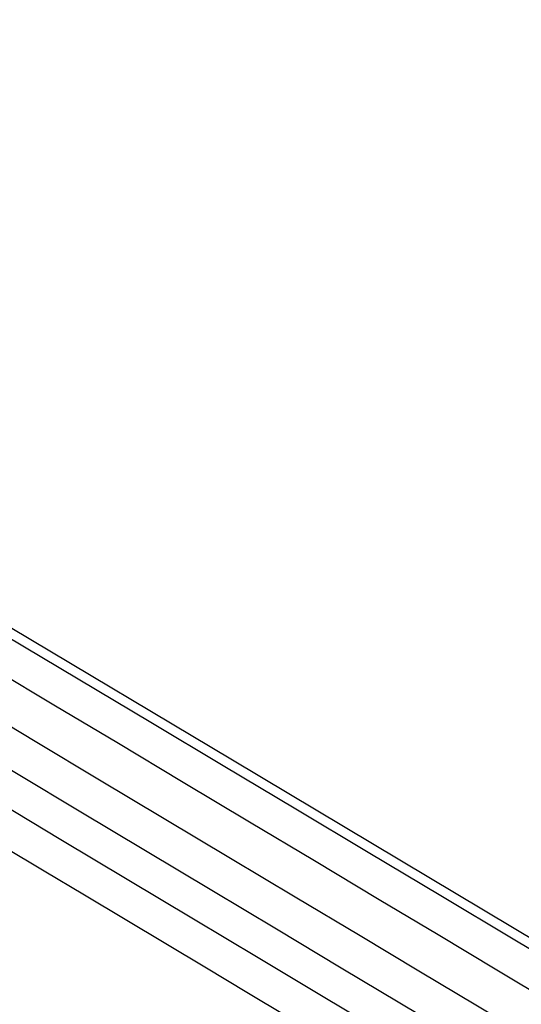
# Model space of a CAD drawing. Extents: x -19 to 1160, y -2382 to -1354.
# Tile 37 of 69: x 736.93 to 741.36, y -2046.81 to -2038.1. Entities that reach past the tile are written whole.
import ezdxf

# ---------------------------------------------------------------- set-up
doc = ezdxf.new("R2010")
doc.units = 0
doc.layers.add('1', color=7, linetype='CONTINUOUS')

msp = doc.modelspace()

# ---------------------------------------------------------------- linework, layer by layer
at = {"layer": '1', "color": 7, "extrusion": (0.513357, 0.858156, 0.005659)}
msp.add_lwpolyline([(-1688.8554, 47.9948), (-1687.9952, 47.9894), (-1687.1356, 47.9869), (-1686.2766, 47.9872), (-1685.4181, 47.9903), (-1684.5603, 47.9961), (-1683.703, 48.0048), (-1682.8463, 48.0162), (-1681.9902, 48.0304), (-1681.1347, 48.0474), (-1680.2798, 48.0672), (-1679.4254, 48.0898), (-1678.5717, 48.1152), (-1677.7185, 48.1434), (-1676.8659, 48.1744), (-1676.0139, 48.2081), (-1675.1624, 48.2447), (-1674.3116, 48.284), (-1673.4613, 48.3262), (-1672.6116, 48.3711), (-1671.7625, 48.4188), (-1670.914, 48.4693), (-1670.066, 48.5226), (-1669.2187, 48.5787), (-1668.3719, 48.6376), (-1667.5257, 48.6993), (-1666.6801, 48.7637), (-1665.8351, 48.831), (-1664.9906, 48.901), (-1664.1468, 48.9739), (-1663.3035, 49.0495), (-1662.4608, 49.1279), (-1661.6187, 49.2091), (-1660.7772, 49.2931), (-1659.9362, 49.3799), (-1659.0959, 49.4695), (-1658.2561, 49.5619), (-1657.4169, 49.657), (-1656.5783, 49.755), (-1655.7402, 49.8557), (-1654.9028, 49.9593), (-1654.0659, 50.0656), (-1653.2296, 50.1747), (-1652.3939, 50.2866), (-1651.5588, 50.4013), (-1650.7243, 50.5188), (-1649.8903, 50.6391), (-1649.057, 50.7622), (-1648.2242, 50.888), (-1647.392, 51.0167), (-1646.5604, 51.1481), (-1645.7293, 51.2824), (-1644.8989, 51.4194), (-1644.069, 51.5592), (-1643.2397, 51.7018), (-1642.411, 51.8472), (-1641.5829, 51.9954), (-1640.7554, 52.1464), (-1639.9284, 52.3002), (-1639.102, 52.4567), (-1638.2762, 52.6161), (-1637.451, 52.7782), (-1636.6264, 52.9432), (-1635.8024, 53.1109), (-1634.9789, 53.2814), (-1634.156, 53.4547), (-1633.3337, 53.6308), (-1632.512, 53.8097), (-1631.6909, 53.9914), (-1630.8703, 54.1759), (-1630.0504, 54.3631), (-1629.231, 54.5532), (-1628.4122, 54.746), (-1627.594, 54.9417), (-1626.7764, 55.1401), (-1625.9593, 55.3413), (-1625.1428, 55.5453), (-1624.327, 55.7521), (-1623.5117, 55.9617), (-1622.6969, 56.1741), (-1621.8828, 56.3893), (-1621.0693, 56.6072), (-1620.2563, 56.828), (-1619.4439, 57.0515), (-1618.6321, 57.2779), (-1617.8209, 57.507), (-1617.0102, 57.7389), (-1616.2002, 57.9736), (-1615.3907, 58.2111), (-1614.5818, 58.4514), (-1613.7735, 58.6945), (-1612.9658, 58.9404), (-1612.1587, 59.189), (-1611.3521, 59.4405), (-1610.5461, 59.6947), (-1609.7407, 59.9518), (-1608.9359, 60.2116), (-1608.1317, 60.4742), (-1607.3281, 60.7396), (-1606.525, 61.0078), (-1605.7225, 61.2788), (-1604.9206, 61.5526), (-1604.1193, 61.8292), (-1603.3186, 62.1086), (-1602.5184, 62.3907), (-1601.7189, 62.6757), (-1600.9199, 62.9634), (-1600.1215, 63.2539), (-1599.3237, 63.5472), (-1598.5265, 63.8434), (-1597.7298, 64.1423), (-1596.9338, 64.4439), (-1596.1383, 64.7484), (-1595.3434, 65.0557), (-1594.5491, 65.3658), (-1593.7553, 65.6786), (-1592.9622, 65.9943), (-1592.1696, 66.3127), (-1591.3776, 66.6339), (-1590.5862, 66.958), (-1589.7954, 67.2848), (-1589.0052, 67.6144), (-1588.2155, 67.9468), (-1587.4264, 68.282), (-1586.6379, 68.6199), (-1585.85, 68.9607), (-1585.0627, 69.3042), (-1584.276, 69.6506), (-1583.4898, 69.9997)], dxfattribs=at)
at = {"layer": '1', "color": 7, "extrusion": (0.512844, 0.858482, -1.33432e-07)}
msp.add_lwpolyline([(-1677.6271, 28.5461), (-1677.9333, 28.6078), (-1678.2599, 28.6698), (-1678.6052, 28.732), (-1678.9675, 28.7942), (-1679.3451, 28.8563), (-1679.7361, 28.9179), (-1680.139, 28.979), (-1680.5519, 29.0394), (-1680.9731, 29.0988), (-1681.4009, 29.1572), (-1682.2693, 29.2697), (-1683.1433, 29.3756), (-1684.0089, 29.4734), (-1684.8542, 29.5617), (-1685.674, 29.6402), (-1686.4652, 29.7089), (-1687.2244, 29.7675), (-1687.9505, 29.8164), (-1688.6505, 29.8564), (-1689.3336, 29.889), (-1690.0089, 29.9155), (-1690.6855, 29.9371), (-1691.3726, 29.9553), (-1692.8144, 29.9865)], dxfattribs=at)
at = {"layer": '1', "color": 7, "extrusion": (0.849924, -0.507733, 0.140838)}
msp.add_lwpolyline([(-1376.3964, -207.9372), (-1376.397, -207.9657), (-1376.3985, -207.9943), (-1376.401, -208.0229), (-1376.4044, -208.0515), (-1376.4086, -208.08), (-1376.4138, -208.1084), (-1376.4198, -208.1368), (-1376.4266, -208.165), (-1376.4343, -208.193), (-1376.4428, -208.2208), (-1376.452, -208.2485), (-1376.462, -208.2759), (-1376.4727, -208.303), (-1376.4842, -208.3298), (-1376.4963, -208.3564), (-1376.5092, -208.3825), (-1376.5226, -208.4083), (-1376.5368, -208.4337), (-1376.5515, -208.4587), (-1376.5668, -208.4832), (-1376.5828, -208.5072), (-1376.5992, -208.5308), (-1376.6163, -208.5537), (-1376.6338, -208.5762), (-1376.6518, -208.598), (-1376.6703, -208.6192), (-1376.6893, -208.6398), (-1376.7087, -208.6597), (-1376.7285, -208.679), (-1376.7487, -208.6975), (-1376.7693, -208.7152), (-1376.7903, -208.7322), (-1376.8119, -208.7486), (-1376.8338, -208.7641), (-1376.8559, -208.7789), (-1376.8783, -208.7929), (-1376.9009, -208.8062), (-1376.9236, -208.8187), (-1376.9465, -208.8305), (-1376.9694, -208.8415), (-1376.9924, -208.8519), (-1377.0154, -208.8616), (-1377.0383, -208.8706), (-1377.0612, -208.879), (-1377.084, -208.8867), (-1377.1066, -208.8938), (-1377.129, -208.9004), (-1377.1512, -208.9063), (-1377.1731, -208.9116), (-1377.1948, -208.9164), (-1377.2163, -208.9207), (-1377.2375, -208.9244), (-1377.2586, -208.9276), (-1377.2794, -208.9304), (-1377.3001, -208.9326), (-1377.3206, -208.9343), (-1377.3409, -208.9357), (-1377.3611, -208.9365), (-1377.3812, -208.937), (-1377.4012, -208.937), (-1377.4211, -208.9366), (-1377.4409, -208.9359), (-1377.4607, -208.9348), (-1377.4804, -208.9333), (-1377.5174, -208.9296), (-1377.5359, -208.9272), (-1377.5544, -208.9245), (-1377.573, -208.9215), (-1377.5915, -208.9181), (-1377.6101, -208.9142), (-1377.6288, -208.91), (-1377.6475, -208.9054), (-1377.6662, -208.9003), (-1377.6851, -208.8948), (-1377.704, -208.8888), (-1377.7231, -208.8823), (-1377.7422, -208.8754), (-1377.7615, -208.8679), (-1377.781, -208.8599), (-1377.8005, -208.8514), (-1377.8202, -208.8423), (-1377.84, -208.8327), (-1377.8598, -208.8226), (-1377.8797, -208.8118), (-1377.8995, -208.8006), (-1377.9194, -208.7887), (-1377.9391, -208.7763), (-1377.9588, -208.7632), (-1377.9784, -208.7496), (-1377.9979, -208.7354), (-1378.0172, -208.7206), (-1378.0362, -208.7052), (-1378.0551, -208.6892), (-1378.0737, -208.6725), (-1378.092, -208.6553)], dxfattribs=at)
at = {"layer": '1', "color": 7, "extrusion": (0.850825, -0.508272, 0.133252)}
msp.add_lwpolyline([(-1376.3965, -195.154), (-1376.3971, -195.1824), (-1376.3987, -195.211), (-1376.4013, -195.2395), (-1376.4047, -195.268), (-1376.4091, -195.2964), (-1376.4143, -195.3247), (-1376.4203, -195.353), (-1376.4272, -195.3811), (-1376.435, -195.409), (-1376.4435, -195.4368), (-1376.4527, -195.4643), (-1376.4628, -195.4916), (-1376.4735, -195.5187), (-1376.485, -195.5454), (-1376.4971, -195.5718), (-1376.51, -195.5979), (-1376.5235, -195.6236), (-1376.5376, -195.6489), (-1376.5523, -195.6738), (-1376.5677, -195.6982), (-1376.5836, -195.7221), (-1376.6, -195.7456), (-1376.617, -195.7685), (-1376.6345, -195.7908), (-1376.6525, -195.8126), (-1376.671, -195.8337), (-1376.6899, -195.8542), (-1376.7093, -195.8741), (-1376.7291, -195.8932), (-1376.7493, -195.9117), (-1376.7698, -195.9293), (-1376.7907, -195.9463), (-1376.8123, -195.9626), (-1376.8342, -195.9782), (-1376.8564, -195.993), (-1376.8788, -196.007), (-1376.9014, -196.0202), (-1376.9241, -196.0327), (-1376.947, -196.0445), (-1376.9699, -196.0555), (-1376.9929, -196.0659), (-1377.0159, -196.0756), (-1377.0388, -196.0846), (-1377.0617, -196.0929), (-1377.0845, -196.1007), (-1377.1071, -196.1078), (-1377.1295, -196.1143), (-1377.1517, -196.1202), (-1377.1737, -196.1255), (-1377.1954, -196.1303), (-1377.2168, -196.1345), (-1377.2381, -196.1383), (-1377.2591, -196.1415), (-1377.2799, -196.1442), (-1377.3006, -196.1464), (-1377.3211, -196.1481), (-1377.3414, -196.1494), (-1377.3617, -196.1503), (-1377.3817, -196.1507), (-1377.4017, -196.1507), (-1377.4216, -196.1504), (-1377.4414, -196.1496), (-1377.4612, -196.1485), (-1377.4809, -196.147), (-1377.518, -196.1433), (-1377.5365, -196.1409), (-1377.555, -196.1382), (-1377.5735, -196.1351), (-1377.5921, -196.1317), (-1377.6107, -196.1279), (-1377.6293, -196.1237), (-1377.648, -196.119), (-1377.6668, -196.1139), (-1377.6856, -196.1084), (-1377.7045, -196.1024), (-1377.7236, -196.0959), (-1377.7427, -196.089), (-1377.762, -196.0815), (-1377.7815, -196.0735), (-1377.801, -196.065), (-1377.8207, -196.0559), (-1377.8404, -196.0463), (-1377.8603, -196.0361), (-1377.8801, -196.0253), (-1377.9, -196.014), (-1377.9198, -196.0022), (-1377.9396, -195.9897), (-1377.9593, -195.9767), (-1377.9789, -195.9631), (-1377.9983, -195.9489), (-1378.0176, -195.934), (-1378.0366, -195.9186), (-1378.0555, -195.9026), (-1378.0741, -195.8859), (-1378.0924, -195.8687)], dxfattribs=at)
at = {"layer": '1', "color": 7, "extrusion": (0.851744, -0.508821, 0.125032)}
msp.add_lwpolyline([(-1376.3965, -181.2978), (-1376.3972, -181.3262), (-1376.3989, -181.3547), (-1376.4015, -181.3832), (-1376.405, -181.4116), (-1376.4094, -181.44), (-1376.4146, -181.4683), (-1376.4207, -181.4965), (-1376.4277, -181.5245), (-1376.4354, -181.5524), (-1376.444, -181.5801), (-1376.4533, -181.6076), (-1376.4633, -181.6348), (-1376.4741, -181.6618), (-1376.4856, -181.6885), (-1376.4978, -181.7148), (-1376.5106, -181.7408), (-1376.5241, -181.7665), (-1376.5382, -181.7917), (-1376.553, -181.8165), (-1376.5683, -181.8409), (-1376.5842, -181.8648), (-1376.6007, -181.8882), (-1376.6176, -181.911), (-1376.6351, -181.9333), (-1376.6531, -181.955), (-1376.6716, -181.9761), (-1376.6905, -181.9965), (-1376.7099, -182.0163), (-1376.7296, -182.0354), (-1376.7498, -182.0538), (-1376.7703, -182.0715), (-1376.7912, -182.0883), (-1376.8128, -182.1047), (-1376.8347, -182.1203), (-1376.8569, -182.135), (-1376.8793, -182.149), (-1376.9019, -182.1622), (-1376.9246, -182.1747), (-1376.9475, -182.1865), (-1376.9704, -182.1975), (-1376.9934, -182.2079), (-1377.0164, -182.2175), (-1377.0394, -182.2265), (-1377.0623, -182.2348), (-1377.085, -182.2426), (-1377.1077, -182.2497), (-1377.1301, -182.2561), (-1377.1523, -182.262), (-1377.1742, -182.2674), (-1377.1959, -182.2721), (-1377.2174, -182.2764), (-1377.2386, -182.2801), (-1377.2597, -182.2833), (-1377.2805, -182.286), (-1377.3012, -182.2882), (-1377.3217, -182.2899), (-1377.342, -182.2912), (-1377.3622, -182.292), (-1377.3823, -182.2925), (-1377.4023, -182.2925), (-1377.4222, -182.2921), (-1377.442, -182.2913), (-1377.4618, -182.2902), (-1377.4815, -182.2887), (-1377.5185, -182.2849), (-1377.5371, -182.2825), (-1377.5556, -182.2798), (-1377.5741, -182.2768), (-1377.5926, -182.2733), (-1377.6112, -182.2695), (-1377.6299, -182.2652), (-1377.6486, -182.2606), (-1377.6673, -182.2555), (-1377.6862, -182.2499), (-1377.7051, -182.2439), (-1377.7241, -182.2374), (-1377.7433, -182.2305), (-1377.7626, -182.223), (-1377.782, -182.215), (-1377.8015, -182.2064), (-1377.8212, -182.1974), (-1377.841, -182.1877), (-1377.8608, -182.1775), (-1377.8806, -182.1668), (-1377.9005, -182.1555), (-1377.9203, -182.1436), (-1377.9401, -182.1311), (-1377.9598, -182.1181), (-1377.9793, -182.1045), (-1377.9988, -182.0902), (-1378.018, -182.0754), (-1378.0371, -182.06), (-1378.0559, -182.0439), (-1378.0745, -182.0273), (-1378.0928, -182.01)], dxfattribs=at)
at = {"layer": '1', "color": 7, "extrusion": (0.852603, -0.509334, 0.116824)}
msp.add_lwpolyline([(-1376.3965, -167.4562), (-1376.3972, -167.4846), (-1376.3989, -167.5131), (-1376.4016, -167.5415), (-1376.4051, -167.57), (-1376.4095, -167.5983), (-1376.4148, -167.6266), (-1376.4209, -167.6548), (-1376.4279, -167.6828), (-1376.4357, -167.7107), (-1376.4442, -167.7383), (-1376.4535, -167.7658), (-1376.4636, -167.793), (-1376.4744, -167.82), (-1376.4859, -167.8466), (-1376.4981, -167.873), (-1376.511, -167.899), (-1376.5245, -167.9246), (-1376.5386, -167.9498), (-1376.5534, -167.9746), (-1376.5687, -167.9989), (-1376.5846, -168.0228), (-1376.6011, -168.0462), (-1376.6181, -168.069), (-1376.6356, -168.0912), (-1376.6536, -168.1129), (-1376.6721, -168.134), (-1376.691, -168.1544), (-1376.7103, -168.1742), (-1376.7301, -168.1933), (-1376.7503, -168.2117), (-1376.7708, -168.2293), (-1376.7917, -168.2461), (-1376.8133, -168.2625), (-1376.8352, -168.278), (-1376.8574, -168.2928), (-1376.8798, -168.3067), (-1376.9024, -168.32), (-1376.9252, -168.3324), (-1376.948, -168.3442), (-1376.971, -168.3552), (-1376.994, -168.3655), (-1377.017, -168.3752), (-1377.0399, -168.3841), (-1377.0628, -168.3925), (-1377.0856, -168.4002), (-1377.1082, -168.4072), (-1377.1307, -168.4137), (-1377.1529, -168.4196), (-1377.1748, -168.4249), (-1377.1965, -168.4297), (-1377.218, -168.4339), (-1377.2392, -168.4376), (-1377.2603, -168.4408), (-1377.2811, -168.4435), (-1377.3018, -168.4457), (-1377.3223, -168.4474), (-1377.3426, -168.4486), (-1377.3628, -168.4495), (-1377.3829, -168.4499), (-1377.4029, -168.4499), (-1377.4228, -168.4495), (-1377.4426, -168.4487), (-1377.4624, -168.4475), (-1377.4821, -168.446), (-1377.5191, -168.4423), (-1377.5377, -168.4399), (-1377.5562, -168.4372), (-1377.5747, -168.4341), (-1377.5932, -168.4306), (-1377.6118, -168.4268), (-1377.6305, -168.4225), (-1377.6492, -168.4178), (-1377.6679, -168.4127), (-1377.6868, -168.4072), (-1377.7057, -168.4012), (-1377.7247, -168.3947), (-1377.7439, -168.3877), (-1377.7631, -168.3802), (-1377.7826, -168.3722), (-1377.8021, -168.3636), (-1377.8218, -168.3545), (-1377.8415, -168.3449), (-1377.8613, -168.3347), (-1377.8812, -168.3239), (-1377.901, -168.3126), (-1377.9208, -168.3007), (-1377.9406, -168.2882), (-1377.9603, -168.2752), (-1377.9798, -168.2615), (-1377.9992, -168.2473), (-1378.0185, -168.2325), (-1378.0375, -168.217), (-1378.0564, -168.201), (-1378.0749, -168.1843), (-1378.0932, -168.167)], dxfattribs=at)
at = {"layer": '1', "color": 7, "extrusion": (0.85338, -0.509798, 0.10885)}
msp.add_lwpolyline([(-1376.3965, -154.0058), (-1376.3972, -154.0343), (-1376.3989, -154.0627), (-1376.4016, -154.0912), (-1376.4051, -154.1196), (-1376.4095, -154.148), (-1376.4148, -154.1763), (-1376.4209, -154.2045), (-1376.4279, -154.2326), (-1376.4357, -154.2604), (-1376.4442, -154.2881), (-1376.4536, -154.3156), (-1376.4637, -154.3429), (-1376.4745, -154.3698), (-1376.486, -154.3965), (-1376.4982, -154.4229), (-1376.5111, -154.4489), (-1376.5246, -154.4745), (-1376.5388, -154.4997), (-1376.5535, -154.5245), (-1376.5689, -154.5489), (-1376.5848, -154.5728), (-1376.6013, -154.5961), (-1376.6183, -154.619), (-1376.6359, -154.6412), (-1376.6539, -154.6629), (-1376.6724, -154.684), (-1376.6913, -154.7044), (-1376.7107, -154.7242), (-1376.7305, -154.7433), (-1376.7507, -154.7617), (-1376.7712, -154.7793), (-1376.7922, -154.7961), (-1376.8138, -154.8125), (-1376.8357, -154.828), (-1376.8579, -154.8427), (-1376.8803, -154.8567), (-1376.9029, -154.8699), (-1376.9257, -154.8824), (-1376.9486, -154.8941), (-1376.9715, -154.9051), (-1376.9945, -154.9154), (-1377.0175, -154.925), (-1377.0405, -154.934), (-1377.0634, -154.9423), (-1377.0862, -154.95), (-1377.1088, -154.9571), (-1377.1313, -154.9635), (-1377.1535, -154.9694), (-1377.1754, -154.9747), (-1377.1971, -154.9795), (-1377.2186, -154.9837), (-1377.2398, -154.9873), (-1377.2609, -154.9905), (-1377.2817, -154.9932), (-1377.3024, -154.9954), (-1377.3229, -154.9971), (-1377.3432, -154.9983), (-1377.3634, -154.9991), (-1377.3835, -154.9995), (-1377.4035, -154.9995), (-1377.4234, -154.9991), (-1377.4432, -154.9983), (-1377.463, -154.9972), (-1377.4827, -154.9956), (-1377.5197, -154.9918), (-1377.5382, -154.9894), (-1377.5568, -154.9867), (-1377.5753, -154.9836), (-1377.5938, -154.9801), (-1377.6124, -154.9763), (-1377.631, -154.972), (-1377.6497, -154.9673), (-1377.6685, -154.9622), (-1377.6873, -154.9567), (-1377.7063, -154.9506), (-1377.7253, -154.9441), (-1377.7444, -154.9371), (-1377.7637, -154.9296), (-1377.7831, -154.9216), (-1377.8026, -154.913), (-1377.8223, -154.9039), (-1377.842, -154.8943), (-1377.8618, -154.884), (-1377.8817, -154.8733), (-1377.9015, -154.8619), (-1377.9213, -154.85), (-1377.9411, -154.8375), (-1377.9607, -154.8245), (-1377.9803, -154.8108), (-1377.9997, -154.7966), (-1378.0189, -154.7817), (-1378.038, -154.7663), (-1378.0568, -154.7502), (-1378.0754, -154.7335), (-1378.0936, -154.7162)], dxfattribs=at)
at = {"layer": '1', "color": 7, "extrusion": (0.8541, -0.510228, 0.1009)}
msp.add_lwpolyline([(-1376.3965, -140.591), (-1376.3972, -140.6195), (-1376.3989, -140.648), (-1376.4015, -140.6765), (-1376.405, -140.705), (-1376.4094, -140.7334), (-1376.4147, -140.7618), (-1376.4208, -140.79), (-1376.4278, -140.8181), (-1376.4355, -140.846), (-1376.4441, -140.8738), (-1376.4534, -140.9013), (-1376.4635, -140.9286), (-1376.4743, -140.9556), (-1376.4859, -140.9823), (-1376.4981, -141.0087), (-1376.511, -141.0348), (-1376.5246, -141.0605), (-1376.5387, -141.0857), (-1376.5535, -141.1106), (-1376.5689, -141.135), (-1376.5849, -141.1589), (-1376.6014, -141.1823), (-1376.6185, -141.2052), (-1376.636, -141.2275), (-1376.6541, -141.2492), (-1376.6726, -141.2703), (-1376.6916, -141.2908), (-1376.711, -141.3106), (-1376.7309, -141.3297), (-1376.7511, -141.3481), (-1376.7717, -141.3657), (-1376.7926, -141.3826), (-1376.8143, -141.3989), (-1376.8362, -141.4144), (-1376.8584, -141.4292), (-1376.8808, -141.4431), (-1376.9034, -141.4563), (-1376.9262, -141.4687), (-1376.9491, -141.4804), (-1376.9721, -141.4914), (-1376.9951, -141.5017), (-1377.0181, -141.5114), (-1377.0411, -141.5203), (-1377.064, -141.5286), (-1377.0868, -141.5363), (-1377.1094, -141.5433), (-1377.1318, -141.5498), (-1377.1541, -141.5556), (-1377.176, -141.5609), (-1377.1977, -141.5657), (-1377.2192, -141.5699), (-1377.2404, -141.5735), (-1377.2615, -141.5767), (-1377.2823, -141.5793), (-1377.303, -141.5815), (-1377.3235, -141.5832), (-1377.3438, -141.5844), (-1377.3641, -141.5853), (-1377.3842, -141.5856), (-1377.4041, -141.5856), (-1377.424, -141.5852), (-1377.4438, -141.5844), (-1377.4636, -141.5832), (-1377.4833, -141.5817), (-1377.5203, -141.5778), (-1377.5389, -141.5754), (-1377.5574, -141.5727), (-1377.5759, -141.5696), (-1377.5944, -141.5661), (-1377.613, -141.5622), (-1377.6316, -141.558), (-1377.6503, -141.5533), (-1377.6691, -141.5481), (-1377.6879, -141.5426), (-1377.7068, -141.5365), (-1377.7259, -141.53), (-1377.745, -141.523), (-1377.7643, -141.5155), (-1377.7837, -141.5074), (-1377.8032, -141.4989), (-1377.8229, -141.4897), (-1377.8426, -141.4801), (-1377.8624, -141.4698), (-1377.8822, -141.4591), (-1377.902, -141.4477), (-1377.9218, -141.4358), (-1377.9416, -141.4233), (-1377.9612, -141.4102), (-1377.9808, -141.3966), (-1378.0002, -141.3823), (-1378.0194, -141.3675), (-1378.0384, -141.352), (-1378.0572, -141.3359), (-1378.0758, -141.3192), (-1378.094, -141.3019)], dxfattribs=at)
at = {"layer": '1', "color": 7, "extrusion": (0.854702, -0.510588, 0.093728)}
msp.add_lwpolyline([(-1376.3964, -128.4844), (-1376.3971, -128.5129), (-1376.3987, -128.5415), (-1376.4013, -128.5701), (-1376.4048, -128.5986), (-1376.4092, -128.6271), (-1376.4144, -128.6555), (-1376.4205, -128.6838), (-1376.4275, -128.712), (-1376.4352, -128.74), (-1376.4438, -128.7678), (-1376.4531, -128.7954), (-1376.4632, -128.8228), (-1376.4741, -128.8499), (-1376.4856, -128.8766), (-1376.4979, -128.9031), (-1376.5108, -128.9292), (-1376.5243, -128.955), (-1376.5386, -128.9803), (-1376.5534, -129.0052), (-1376.5688, -129.0297), (-1376.5848, -129.0536), (-1376.6014, -129.0771), (-1376.6185, -129.1), (-1376.6361, -129.1224), (-1376.6542, -129.1442), (-1376.6727, -129.1653), (-1376.6918, -129.1858), (-1376.7112, -129.2057), (-1376.7311, -129.2248), (-1376.7514, -129.2432), (-1376.7721, -129.2609), (-1376.7931, -129.2778), (-1376.8147, -129.2941), (-1376.8367, -129.3096), (-1376.8589, -129.3243), (-1376.8813, -129.3383), (-1376.9039, -129.3514), (-1376.9267, -129.3639), (-1376.9496, -129.3756), (-1376.9726, -129.3865), (-1376.9956, -129.3968), (-1377.0186, -129.4064), (-1377.0416, -129.4154), (-1377.0645, -129.4237), (-1377.0873, -129.4313), (-1377.1099, -129.4384), (-1377.1324, -129.4448), (-1377.1546, -129.4506), (-1377.1766, -129.4559), (-1377.1983, -129.4606), (-1377.2198, -129.4648), (-1377.241, -129.4685), (-1377.262, -129.4716), (-1377.2829, -129.4743), (-1377.3036, -129.4764), (-1377.3241, -129.4781), (-1377.3444, -129.4794), (-1377.3646, -129.4801), (-1377.3847, -129.4805), (-1377.4047, -129.4805), (-1377.4246, -129.48), (-1377.4444, -129.4792), (-1377.4642, -129.478), (-1377.4839, -129.4765), (-1377.5209, -129.4726), (-1377.5394, -129.4702), (-1377.5579, -129.4675), (-1377.5764, -129.4644), (-1377.595, -129.4609), (-1377.6136, -129.457), (-1377.6322, -129.4527), (-1377.6509, -129.448), (-1377.6696, -129.4429), (-1377.6885, -129.4373), (-1377.7074, -129.4312), (-1377.7264, -129.4247), (-1377.7455, -129.4177), (-1377.7648, -129.4101), (-1377.7842, -129.4021), (-1377.8037, -129.3935), (-1377.8234, -129.3844), (-1377.8431, -129.3747), (-1377.8629, -129.3645), (-1377.8827, -129.3537), (-1377.9025, -129.3423), (-1377.9223, -129.3304), (-1377.942, -129.3179), (-1377.9617, -129.3048), (-1377.9812, -129.2911), (-1378.0006, -129.2768), (-1378.0199, -129.262), (-1378.0389, -129.2465), (-1378.0577, -129.2304), (-1378.0762, -129.2137), (-1378.0944, -129.1964)], dxfattribs=at)
at = {"layer": '1', "color": 7, "extrusion": (0.855257, -0.510919, 0.086588)}
msp.add_lwpolyline([(-1376.3964, -116.43), (-1376.397, -116.4587), (-1376.3986, -116.4873), (-1376.4011, -116.516), (-1376.4045, -116.5446), (-1376.4089, -116.5732), (-1376.4141, -116.6017), (-1376.4202, -116.6301), (-1376.4271, -116.6584), (-1376.4349, -116.6865), (-1376.4434, -116.7144), (-1376.4527, -116.742), (-1376.4628, -116.7695), (-1376.4737, -116.7967), (-1376.4852, -116.8235), (-1376.4975, -116.8501), (-1376.5104, -116.8763), (-1376.524, -116.9021), (-1376.5383, -116.9275), (-1376.5531, -116.9525), (-1376.5686, -116.9771), (-1376.5846, -117.0011), (-1376.6012, -117.0246), (-1376.6184, -117.0476), (-1376.636, -117.0701), (-1376.6542, -117.0919), (-1376.6728, -117.1131), (-1376.6919, -117.1337), (-1376.7114, -117.1536), (-1376.7314, -117.1728), (-1376.7517, -117.1913), (-1376.7725, -117.209), (-1376.7936, -117.2259), (-1376.8152, -117.2422), (-1376.8371, -117.2577), (-1376.8594, -117.2724), (-1376.8818, -117.2863), (-1376.9044, -117.2995), (-1376.9272, -117.3119), (-1376.9501, -117.3236), (-1376.9731, -117.3346), (-1376.9961, -117.3448), (-1377.0192, -117.3544), (-1377.0422, -117.3633), (-1377.0651, -117.3716), (-1377.0879, -117.3793), (-1377.1105, -117.3863), (-1377.133, -117.3927), (-1377.1552, -117.3985), (-1377.1771, -117.4038), (-1377.1989, -117.4085), (-1377.2203, -117.4127), (-1377.2416, -117.4163), (-1377.2626, -117.4195), (-1377.2835, -117.4221), (-1377.3041, -117.4242), (-1377.3246, -117.4259), (-1377.345, -117.4271), (-1377.3652, -117.4279), (-1377.3853, -117.4283), (-1377.4053, -117.4282), (-1377.4252, -117.4278), (-1377.445, -117.427), (-1377.4647, -117.4258), (-1377.4844, -117.4242), (-1377.5215, -117.4203), (-1377.54, -117.4179), (-1377.5585, -117.4151), (-1377.577, -117.412), (-1377.5956, -117.4085), (-1377.6141, -117.4046), (-1377.6328, -117.4003), (-1377.6514, -117.3956), (-1377.6702, -117.3905), (-1377.689, -117.3849), (-1377.7079, -117.3788), (-1377.7269, -117.3723), (-1377.7461, -117.3652), (-1377.7653, -117.3577), (-1377.7847, -117.3496), (-1377.8042, -117.341), (-1377.8239, -117.3319), (-1377.8436, -117.3222), (-1377.8634, -117.3119), (-1377.8832, -117.3011), (-1377.903, -117.2898), (-1377.9228, -117.2778), (-1377.9425, -117.2653), (-1377.9622, -117.2522), (-1377.9817, -117.2385), (-1378.0011, -117.2243), (-1378.0203, -117.2094), (-1378.0393, -117.1939), (-1378.0581, -117.1778), (-1378.0766, -117.1611), (-1378.0948, -117.1438)], dxfattribs=at)
at = {"layer": '1', "color": 7, "extrusion": (0.855724, -0.511198, 0.08008)}
msp.add_lwpolyline([(-1376.3964, -105.4391), (-1376.397, -105.4678), (-1376.3985, -105.4965), (-1376.4009, -105.5253), (-1376.4043, -105.554), (-1376.4086, -105.5827), (-1376.4138, -105.6113), (-1376.4198, -105.6397), (-1376.4267, -105.6681), (-1376.4344, -105.6963), (-1376.443, -105.7243), (-1376.4523, -105.752), (-1376.4624, -105.7796), (-1376.4732, -105.8068), (-1376.4848, -105.8338), (-1376.4971, -105.8605), (-1376.51, -105.8867), (-1376.5237, -105.9127), (-1376.5379, -105.9382), (-1376.5528, -105.9632), (-1376.5683, -105.9879), (-1376.5844, -106.012), (-1376.601, -106.0356), (-1376.6182, -106.0587), (-1376.6359, -106.0812), (-1376.6542, -106.1031), (-1376.6729, -106.1244), (-1376.692, -106.145), (-1376.7116, -106.1649), (-1376.7316, -106.1842), (-1376.752, -106.2027), (-1376.7728, -106.2205), (-1376.794, -106.2374), (-1376.8156, -106.2537), (-1376.8376, -106.2692), (-1376.8598, -106.2839), (-1376.8823, -106.2978), (-1376.9049, -106.311), (-1376.9277, -106.3234), (-1376.9506, -106.335), (-1376.9736, -106.346), (-1376.9966, -106.3562), (-1377.0197, -106.3658), (-1377.0427, -106.3747), (-1377.0656, -106.383), (-1377.0884, -106.3906), (-1377.111, -106.3976), (-1377.1335, -106.4041), (-1377.1557, -106.4099), (-1377.1777, -106.4151), (-1377.1994, -106.4198), (-1377.2209, -106.424), (-1377.2421, -106.4276), (-1377.2632, -106.4307), (-1377.284, -106.4333), (-1377.3047, -106.4355), (-1377.3252, -106.4372), (-1377.3455, -106.4384), (-1377.3658, -106.4391), (-1377.3858, -106.4395), (-1377.4058, -106.4394), (-1377.4257, -106.439), (-1377.4455, -106.4381), (-1377.4653, -106.4369), (-1377.485, -106.4354), (-1377.522, -106.4315), (-1377.5405, -106.429), (-1377.559, -106.4263), (-1377.5775, -106.4231), (-1377.5961, -106.4196), (-1377.6147, -106.4157), (-1377.6333, -106.4114), (-1377.652, -106.4067), (-1377.6707, -106.4015), (-1377.6895, -106.3959), (-1377.7084, -106.3898), (-1377.7275, -106.3833), (-1377.7466, -106.3762), (-1377.7658, -106.3687), (-1377.7852, -106.3606), (-1377.8047, -106.352), (-1377.8244, -106.3428), (-1377.8441, -106.3331), (-1377.8639, -106.3229), (-1377.8837, -106.3121), (-1377.9035, -106.3007), (-1377.9233, -106.2888), (-1377.943, -106.2762), (-1377.9626, -106.2631), (-1377.9821, -106.2494), (-1378.0015, -106.2351), (-1378.0207, -106.2203), (-1378.0397, -106.2048), (-1378.0585, -106.1887), (-1378.077, -106.1719), (-1378.0952, -106.1546)], dxfattribs=at)
at = {"layer": '1', "color": 7}
for points in [[(728.7643, -2038.6474, 39.8258), (729.4847, -2039.0777, 39.7908), (730.2174, -2039.5154, 39.7588), (730.965, -2039.9621, 39.7294), (731.7304, -2040.4193, 39.7023), (732.5161, -2040.8887, 39.6773), (733.3248, -2041.3718, 39.6541), (735.0219, -2042.3856, 39.6117), (736.8431, -2043.4735, 39.5728), (738.8097, -2044.6483, 39.5351), (743.2645, -2047.3096, 39.4536)], [(730.1142, -2039.5514, 40.1273), (730.8246, -2039.9758, 40.0871), (731.535, -2040.4002, 40.0498), (732.2456, -2040.8248, 40.0153), (732.9563, -2041.2493, 39.9836), (733.5973, -2041.6323, 39.9574), (734.2384, -2042.0153, 39.9336), (734.8795, -2042.3983, 39.9121), (735.5207, -2042.7814, 39.8929), (736.162, -2043.1645, 39.876), (736.8032, -2043.5477, 39.8614), (737.4446, -2043.9308, 39.8491), (738.0859, -2044.314, 39.8391), (738.7273, -2044.6972, 39.8315), (739.3687, -2045.0804, 39.8262), (740.01, -2045.4636, 39.8232), (740.6514, -2045.8468, 39.8225), (741.2928, -2046.2301, 39.8242), (741.9341, -2046.6133, 39.8281), (742.5755, -2046.9965, 39.8344), (743.2167, -2047.3797, 39.8431)], [(741.6251, -2046.7927, 28.8989), (741.1479, -2046.5071, 28.8528), (740.6277, -2046.1958, 28.7982), (740.1077, -2045.8847, 28.7393), (739.5341, -2045.5414, 28.6692), (738.9609, -2045.1984, 28.5937), (738.3727, -2044.8465, 28.5106), (737.7851, -2044.4949, 28.4218), (737.2437, -2044.171, 28.3348), (736.703, -2043.8475, 28.243), (736.215, -2043.5556, 28.156), (735.7276, -2043.2639, 28.065), (735.2756, -2042.9935, 27.977), (734.8241, -2042.7234, 27.8855), (734.1944, -2042.3467, 27.7522)], [(741.4515, -2047.1103, 28.7271), (740.9753, -2046.8253, 28.6808), (740.4562, -2046.5145, 28.6262), (739.9374, -2046.2039, 28.5672), (739.3649, -2045.8613, 28.497), (738.793, -2045.5189, 28.4214), (738.2061, -2045.1676, 28.3383), (737.6198, -2044.8167, 28.2494), (737.0797, -2044.4934, 28.1625), (736.5401, -2044.1705, 28.0707), (736.0533, -2043.8791, 27.9836), (735.5669, -2043.5881, 27.8926), (735.116, -2043.3182, 27.8047), (734.6655, -2043.0486, 27.7133), (734.0217, -2042.6633, 27.5767)], [(741.7606, -2047.6792, 28.7445), (741.2843, -2047.3941, 28.7017), (740.8084, -2047.1091, 28.6552), (740.2894, -2046.7984, 28.6004), (739.7708, -2046.4879, 28.5413), (739.1986, -2046.1454, 28.4709), (738.6269, -2045.8031, 28.3952), (738.0401, -2045.4519, 28.3118), (737.4541, -2045.1011, 28.2228), (736.9141, -2044.778, 28.1357), (736.3748, -2044.4551, 28.0438), (735.8881, -2044.1639, 27.9566), (735.402, -2043.8729, 27.8655), (734.9512, -2043.6031, 27.7774), (734.5009, -2043.3336, 27.6859), (733.864, -2042.9524, 27.5506)], [(741.6019, -2047.9341, 28.8192), (741.1252, -2047.6487, 28.7762), (740.6488, -2047.3635, 28.7295), (740.1294, -2047.0526, 28.6745), (739.6103, -2046.7419, 28.6151), (739.0376, -2046.3991, 28.5445), (738.4654, -2046.0566, 28.4686), (737.8781, -2045.7052, 28.385), (737.2915, -2045.3541, 28.2957), (736.7511, -2045.0307, 28.2084), (736.2113, -2044.7077, 28.1162), (735.7242, -2044.4162, 28.0288), (735.2376, -2044.125, 27.9375), (734.7864, -2043.855, 27.8492), (734.3357, -2043.5853, 27.7575), (733.7571, -2043.239, 27.6347)], [(733.5753, -2043.4935, 27.8372), (733.9309, -2043.706, 27.9132), (734.2867, -2043.9187, 27.9872), (734.6429, -2044.1316, 28.0591), (734.9993, -2044.3448, 28.1289), (735.3559, -2044.5582, 28.1967), (735.7129, -2044.7718, 28.2624), (736.0701, -2044.9855, 28.326), (736.4276, -2045.1995, 28.3875), (736.7853, -2045.4136, 28.4469), (737.1434, -2045.6278, 28.5042), (737.5017, -2045.8421, 28.5593), (737.8602, -2046.0566, 28.6123), (738.219, -2046.2711, 28.6631), (738.578, -2046.4857, 28.7118), (738.9372, -2046.7005, 28.7584), (739.2966, -2046.9154, 28.8029), (739.6563, -2047.1305, 28.8453), (740.0161, -2047.3457, 28.8857), (740.3761, -2047.5611, 28.9241), (740.7362, -2047.7765, 28.9603), (741.0964, -2047.992, 28.9945), (741.4567, -2048.2076, 29.0267)]]:
    msp.add_polyline3d(points, dxfattribs=at)
at = {"layer": '1', "color": 7, "extrusion": (0.805907, 0.500209, -0.316708)}
msp.add_arc((-2173.5776, -215.9291, -445.8797), 112.3368, 59.123864, 73.577043, dxfattribs=at)

doc.saveas('drawing.dxf')
